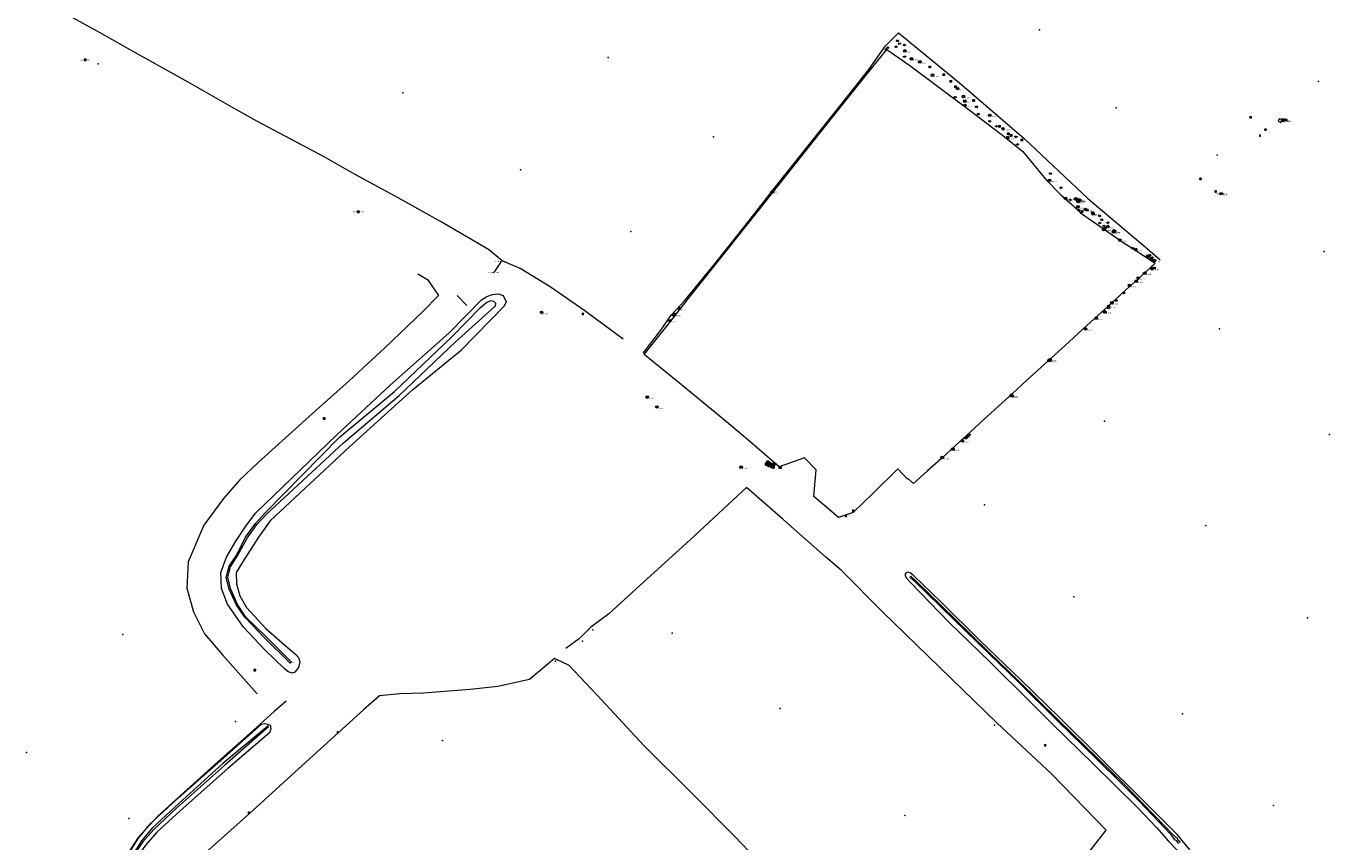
# Model space of a CAD drawing. Header units: metres. Extents: x 201324 to 204859, y 395661 to 398070.
# Tile 9 of 30: x 202336 to 202745, y 396593 to 396849. Entities that reach past the tile are written whole.
import ezdxf
from ezdxf.enums import TextEntityAlignment as Align

# ---------------------------------------------------------------- set-up
doc = ezdxf.new("R2010")
doc.units = ezdxf.units.M
for name, color, linetype, lineweight in [('B-ME-GR-BOOM-S', 90, 'Continuous', 25), ('B-ME-GR-STRUWEEL-S', 90, 'Continuous', 25), ('B-ME-GW-WATERGANG_SLOOT-G', 90, 'Continuous', 18), ('B-ME-IE-MEUBILAIR_WEGMEUBILAIR_BRIEVENBUS-S', 7, 'Continuous', 25), ('B-ME-IE-MEUBILAIR_WEGMEUBILAIR_LICHTMAST-S', 7, 'Continuous', 25), ('B-ME-IE-MEUBILAIR_WEGMEUBILAIR_PAAL-S', 7, 'Continuous', 25), ('B-ME-IE-MEUBILAIR_WEGMEUBILAIR_PARKEERMAATREGEL-S', 7, 'Continuous', 25), ('B-ME-IE-MEUBILAIR_WEGMEUBILAIR_VERKEERSBORD-S', 7, 'Continuous', 25), ('B-ME-IE-TERREINAFSCHEIDING_KUNSTMATIG_HEKWERK-G', 20, 'IE-TERREINAFSCHEIDING-KUNSTMATIG', 18), ('B-ME-IE-TERREINAFSCHEIDING_KUNSTMATIG_HEKWERK_RASTER-G', 30, 'IE-TERREINAFSCHEIDING-KUNSTMATIG', 18), ('B-ME-KL-WATER_HULPSTUK-S', 170, 'Continuous', 25), ('B-ME-OG-HOOGTEPUNT-S', 7, 'Continuous', 25), ('B-ME-RI-BOB-S', 90, 'Continuous', 25), ('B-ME-VH-VERHARDING_BETON-G', 252, 'Continuous', 18), ('B-ME-VW-HECTOMETRERING-S', 7, 'Continuous', 25), ('X-XX-AL-VERWIJZING-S', 7, 'Continuous', 25)]:
    doc.layers.add(name, color=color, linetype=linetype, lineweight=lineweight)
doc.layers.add('B-ME-IE-TERREINAFSCHEIDING_KUNSTMATIG_POORT-G', color=7, linetype='Continuous')
doc.styles.add('NLCS-ISO', font='txt', dxfattribs={"height": 1.8})
doc.styles.add('NLCS-ISO-ANNOTATIVE-T18', font='txt', dxfattribs={"height": 1.8})
doc.linetypes.add('IE-TERREINAFSCHEIDING-KUNSTMATIG', pattern='A,4,[82,NLCS.SHX,S=0.75,R=90,X=0,Y=0],4,-2', length=10)

# ---------------------------------------------------------------- blocks, each defined once
blk = doc.blocks.new('SOG-HOOGTEPUNT-SO')
for p, q in [((-0.5, 0), (0.5, 0)), ((0, 0.5), (0, -0.5))]:
    blk.add_line(p, q)
blk = doc.blocks.new('SRI-BOB-SO')
at = {"ltscale": 0.1, "style": 'NLCS-ISO'}
blk.add_attdef('B.O.B.', text='', height=1.8, dxfattribs=at).set_placement((0.1, 0), align=Align.BOTTOM_CENTER)
blk = doc.blocks.new('SVW-HECTOMETERPAAL-SO')
at = {"lineweight": 18}
blk.add_lwpolyline([(-1.4, -1), (1.4, -1, 0.414214), (1.6, -0.9), (1.6, 0.9, 0.414214), (1.4, 1), (-1.4, 1, 0.414214), (-1.6, 0.9), (-1.6, -0.9, 0.414214)], format="xyb", close=True, dxfattribs=at)
at = {"lineweight": 18, "style": 'NLCS-ISO'}
blk.add_text('hm', height=1.8, dxfattribs=at).set_placement((0, 0), align=Align.MIDDLE_CENTER)
blk = doc.blocks.new('SGR-BOOM_NUMMER-SO')
at = {"linetype": 'ByBlock', "lineweight": 18}
h = blk.add_hatch(color=0, dxfattribs=at)
h.dxf.hatch_style = 1
edge = h.paths.add_edge_path()
edge.add_arc((0, 0), 0.25, 0, 360)
at = {"color": 0, "linetype": 'ByBlock', "lineweight": 18}
for radius in [2, 0.25]:
    blk.add_circle((0, 0), radius, dxfattribs=at)
at = {"color": 0, "linetype": 'ByBlock', "lineweight": -2, "style": 'NLCS-ISO-ANNOTATIVE-T18'}
for tag, p in [('SOORT', (2.5, -2.8)), ('DIAMETER', (2.5, -5.3))]:
    blk.add_attdef(tag, p, '', height=1.8, dxfattribs=at)
blk = doc.blocks.new('B-SIE-WEG_LICHTMAST-SO')
at = {"color": 0, "linetype": 'ByBlock', "lineweight": -2}
for points in [[(-0.8, 0.4), (-1.5, 0.9)], [(-0.8, 0.3), (0.8, 0.3)], [(0, 0.9), (0, 1.8)], [(0.8, 0.4), (1.5, 0.9)], [(-0.8, -0.4), (-1.5, -0.9)], [(-0.8, -0.3), (0.8, -0.3)], [(0, -0.9), (0, -1.8)], [(0.8, -0.4), (1.5, -0.9)]]:
    blk.add_lwpolyline(points, dxfattribs=at)
blk.add_circle((0, 0), 0.875, dxfattribs=at)
at = {"color": 0, "linetype": 'ByBlock', "lineweight": -2, "style": 'NLCS-ISO-ANNOTATIVE-T18'}
blk.add_attdef('SYMBOOL', (2.5, -2.5), '', height=1.8, dxfattribs=at)
blk = doc.blocks.new('SIE-WEG_PAAL_BETON')
for radius in [0.188, 0.0938]:
    blk.add_circle((0, 0), radius)
blk = doc.blocks.new('SIE-WEG_PAAL_HOUT')
for p, q in [((-0.1875, 0.1875), (0.1875, -0.1875)), ((0.1875, 0.1875), (-0.1875, -0.1875))]:
    blk.add_line(p, q)
at = {"flags": 128}
blk.add_lwpolyline([(-0.1875, -0.1875), (0.1875, -0.1875), (0.1875, 0.1875), (-0.1875, 0.1875)], close=True, dxfattribs=at)
blk = doc.blocks.new('SAL-VERWIJZING_TEKST-SO')
at = {"color": 0, "linetype": 'ByBlock', "lineweight": -2, "style": 'NLCS-ISO-ANNOTATIVE-T18'}
blk.add_attdef('TEKST', text='', height=1.8, dxfattribs=at).set_placement((0, 0), align=Align.MIDDLE_CENTER)
blk = doc.blocks.new('SKL-WTB_HULP_KB MEETPUNT-SO')
at = {"linetype": 'ByBlock', "lineweight": 18}
h = blk.add_hatch(color=0, dxfattribs=at)
h.dxf.hatch_style = 1
h.paths.add_polyline_path([(0.6, 1), (0.3, 0.8), (0.5, 0.6)])
at = {"color": 0, "linetype": 'ByBlock', "lineweight": 18}
for points in [[(-0.4, -0.7), (0.4, 0.7)], [(0.6, 1), (0.3, 0.8)], [(0.3, 0.8), (0.5, 0.6)], [(0.6, 1), (0.5, 0.6)], [(0, -0.2), (0, -0.8)]]:
    blk.add_lwpolyline(points, dxfattribs=at)
blk.add_circle((0, 0), 0.5, dxfattribs=at)
at = {"color": 0, "linetype": 'ByBlock', "lineweight": 18, "style": 'NLCS-ISO', "flags": 1}
for tag, p in [('TYPE', (1.5, 0)), ('LABEL', (1.5, -1.5)), ('OMSCHRIJVING', (1.5, -3))]:
    blk.add_attdef(tag, p, '', height=1, dxfattribs=at)
blk = doc.blocks.new('SIE-WEG_PAAL_ALGEMEEN_TYPE_01-SO')
h = blk.add_hatch(color=256)
edge = h.paths.add_edge_path()
edge.add_arc((0, 0), 0.188, 0, 360)
at = {"ltscale": 0.5}
blk.add_circle((0, 0), 0.188, dxfattribs=at)
blk = doc.blocks.new('SIE-WEG_PARKEERMAATREGEL_SCHAMPBLOK_650X500X400')
for p, q in [((-0.13, -0.3), (-0.13, 0.3)), ((-0.1, 0.15), (-0.13, 0.3)), ((-0.1, 0.15), (-0.13, -0.3)), ((0.09, 0.15), (-0.1, 0.15)), ((0.09, 0.15), (0.13, 0.3)), ((0.09, 0.15), (0.13, -0.3)), ((0.13, -0.3), (0.13, 0.3))]:
    blk.add_line(p, q)
at = {"flags": 128}
blk.add_lwpolyline([(0.25, -0.3), (0.25, 0.3), (-0.25, 0.3), (-0.25, -0.3)], close=True, dxfattribs=at)
blk = doc.blocks.new('SIE-WEG_BRIEVENBUS-SO')
at = {"color": 0, "linetype": 'ByBlock', "lineweight": 18}
for points in [[(2, -1), (2, 1), (-2, 1), (-2, -1)], [(-0.1, 0.2), (-0.1, 0.8), (-1.8, 0.8), (-1.8, 0.2)], [(0.1, 0.2), (0.1, 0.8), (1.8, 0.8), (1.8, 0.2)]]:
    blk.add_lwpolyline(points, close=True, dxfattribs=at)
blk = doc.blocks.new('SGR-STRUWEEL-SO')
at = {"ltscale": 0.1}
h = blk.add_hatch(dxfattribs=at)
h.set_pattern_fill('GR-STRUWEEL', color=256, scale=0.1, style=0, pattern_type=2)
h.set_pattern_definition([(60, (-1.98036, -1.0405), (1e-07, 0.5), [0.14434, -0.72169]), (120, (-1.98036, -1.0405), (-0.433013, 0.25), [0.14434, -0.72169]), (180, (-1.9082, -0.9155), (-0.433013, -0.25), [0.14434, -0.72169])])
edge = h.paths.add_edge_path()
edge.add_ellipse((0, 0), major_axis=(1.98, 0), ratio=0.525412, start_angle=0, end_angle=360, ccw=False)
at = {"ltscale": 0.1, "style": 'NLCS-ISO'}
blk.add_attdef('TYPE', text='', height=0.5, dxfattribs=at).set_placement((3.5, 0), align=Align.MIDDLE_CENTER)
blk = doc.blocks.new('SIE-WEG_VERKEERSBORD-SO')
at = {"color": 0, "linetype": 'ByBlock', "lineweight": 18}
blk.add_lwpolyline([(-1.125, -1.125), (1.125, -1.125), (1.125, 1.125), (-1.125, 1.125)], close=True, dxfattribs=at)
at = {"color": 0, "linetype": 'ByBlock', "lineweight": 18, "style": 'NLCS-ISO'}
blk.add_text('vb', height=1.5, dxfattribs=at).set_placement((0, 0), align=Align.MIDDLE_CENTER)

msp = doc.modelspace()

# ---------------------------------------------------------------- linework, layer by layer
at = {"layer": 'B-ME-GW-WATERGANG_SLOOT-G'}
for points in [[(202412.3, 396693.29, 14.79), (202408.66, 396688.14, 14.9), (202403.63, 396680.32, 14.92), (202401.64, 396677.1, 14.96), (202401.77, 396673.51, 14.99), (202402.85, 396669.79, 14.95), (202404.95, 396666.14, 14.82), (202410.96, 396659.52, 15.02), (202417.66, 396653.67, 15.01), (202420.42, 396651.32, 14.86), (202421.2, 396650.42, 15.01), (202421.64, 396649.04, 15.26), (202421.19, 396647.24, 15.04), (202420.09, 396645.77, 15.13), (202419.12, 396645.49, 14.97), (202417.9, 396645.95, 14.67), (202416.78, 396646.9, 14.48), (202410.62, 396652.76, 14.34), (202403.99, 396659.91, 14.26), (202398.98, 396667.11, 14.09), (202397.04, 396672.1, 14.04), (202396.83, 396677.12, 14.01), (202398.68, 396681.94, 14.12), (202401.58, 396686.91, 14.07), (202404.74, 396691.63, 14), (202407.75, 396695.71, 14.09), (202433.28, 396720.25, 14.38), (202450, 396735.92, 14.45), (202468.42, 396752.18, 14.33), (202478.6, 396762.67, 14.55), (202480.27, 396763.72, 14.62), (202482.14, 396764.32, 14.6), (202483.98, 396764.53, 14.59), (202485.4, 396764.01, 14.53), (202486.4, 396762.07, 14.45), (202485.78, 396760.64, 14.6)], [(202419.01, 396648.89, 13.5), (202418.64, 396648.58, 13.59), (202410.51, 396656.66, 13.77), (202404.53, 396662.95, 13.64), (202401.73, 396666.85, 13.65), (202399.49, 396671.87, 13.62), (202398.55, 396675.53, 13.61), (202399.5, 396679.1, 13.52), (202401.9, 396682.67, 13.52), (202404.56, 396688.14, 13.55), (202407.7, 396692.48, 13.57), (202410.68, 396695.68, 13.57), (202434.11, 396719.52, 13.96), (202451.38, 396733.9, 13.81), (202469.29, 396751.01, 13.88), (202478.33, 396760.28, 14.12), (202480.27, 396761.9, 14.21), (202481.71, 396762.44, 14.2), (202482.44, 396762.27, 14.22), (202483.03, 396761.66, 14.23), (202482.92, 396760.68, 14.27)], [(202419.01, 396648.89, 13.5), (202410.86, 396657.11, 13.74), (202404.74, 396663.1, 13.61), (202402.07, 396667.02, 13.65), (202399.91, 396672.03, 13.64), (202399.05, 396675.61, 13.59), (202399.85, 396678.9, 13.48), (202402.24, 396682.51, 13.51), (202405.16, 396687.88, 13.56), (202408.13, 396692.16, 13.61), (202411.11, 396695.27, 13.62), (202435.4, 396717.74, 13.98), (202452.79, 396732.66, 13.76), (202470.53, 396749.52, 13.97), (202482.92, 396760.68, 14.27)], [(202412.3, 396693.29, 14.79), (202437.22, 396716.52, 14.76), (202457.04, 396734.46, 14.53), (202472.39, 396746.94, 14.64), (202485.78, 396760.64, 14.6)], [(202700.9, 396590.04, 14.15), (202696.98, 396594.78, 14.04), (202686.38, 396605.41, 14.08), (202673, 396618.66, 14.08), (202660.1, 396631.42, 14.03), (202647.76, 396643.47, 14), (202635.11, 396655.63, 14.04), (202622.71, 396667.89, 14.09), (202614.11, 396676.24, 14.09), (202613.14, 396676.99, 14.15), (202612.38, 396677.16, 14.11), (202611.88, 396676.95, 14.13), (202611.59, 396676.55, 14.25), (202611.6, 396675.99, 14.33), (202611.99, 396675.25, 14.39), (202613.1, 396674.05, 14.43), (202625.38, 396661.37, 14.43), (202638.09, 396649.03, 14.5), (202650.76, 396636.51, 14.43), (202657.77, 396629.52, 14.38), (202670.59, 396617.05, 14.46), (202684.26, 396603.56, 14.46), (202690.41, 396597.07, 14.47), (202694.23, 396592.76, 14.51), (202698.8, 396587.93, 14.41)], [(202697.42, 396592.06, 13.64), (202696.76, 396592.74, 13.67), (202696.49, 396592.96, 13.55), (202696.32, 396593.02, 13.45), (202696.19, 396593.15, 13.43), (202696.12, 396593.32, 13.68), (202696, 396593.58, 13.67), (202695.03, 396594.74, 13.62), (202692.83, 396597.01, 13.58), (202689.14, 396600.91, 13.56), (202684.93, 396605.3, 13.52), (202679.7, 396610.56, 13.52), (202671.67, 396618.46, 13.53), (202659.49, 396630.37, 13.48), (202646.97, 396642.78, 13.49), (202637.77, 396651.63, 13.56), (202626.95, 396662.21, 13.67), (202618.49, 396670.5, 13.65), (202614.57, 396674.24, 13.69), (202613.27, 396675.45, 13.74), (202613.17, 396675.66, 13.74), (202613.2, 396675.84, 13.73), (202613.34, 396675.88, 13.71), (202613.56, 396675.73, 13.7), (202614.94, 396674.43, 13.66), (202618.89, 396670.62, 13.65), (202627.26, 396662.43, 13.62), (202638.05, 396651.91, 13.51), (202647.24, 396642.95, 13.45), (202659.76, 396630.66, 13.43), (202671.95, 396618.8, 13.51), (202680.13, 396610.72, 13.47), (202689.41, 396601.27, 13.5), (202693.32, 396597.16, 13.56), (202695.38, 396595.05, 13.62), (202696.34, 396594.06, 13.59), (202696.53, 396593.94, 13.4), (202696.76, 396593.86, 13.23), (202696.92, 396593.66, 13.26), (202697, 396593.47, 13.39), (202697.02, 396593.27, 13.63), (202697.29, 396592.91, 13.62), (202697.81, 396592.28, 13.62)], [(202409.62, 396629.51, 14.39), (202410.57, 396629.7, 14.22), (202411.56, 396629.52, 13.88), (202412.29, 396629.11, 13.88), (202412.59, 396627.97, 13.82), (202412.1, 396626.78, 13.97), (202399.01, 396615.6, 14.01), (202384.07, 396602.22, 13.96), (202376.79, 396595.54, 13.85), (202373.37, 396591.6, 13.83), (202370.06, 396587.19, 13.65)], [(202409.62, 396629.51, 14.39), (202396.85, 396618.06, 14.1), (202381.74, 396604.69, 14.05), (202374.34, 396597.9, 14.06), (202370.96, 396593.65, 13.78), (202368.05, 396589.08, 13.85), (202367.98, 396587.92, 13.71), (202368.4, 396587.28, 13.66), (202369.16, 396586.92, 13.69), (202370.06, 396587.19, 13.65)], [(202411.65, 396628.85, 13.38), (202397.45, 396617.14, 13.45), (202382.53, 396603.53, 13.27), (202375.3, 396596.82, 13.19), (202371.96, 396592.87, 13.16), (202370.43, 396590.36, 12.97), (202368.89, 396588.02, 12.8)], [(202411.65, 396628.85, 13.38), (202411.85, 396628.63, 13.4), (202398.05, 396616.51, 13.44), (202382.93, 396603.11, 13.3), (202375.89, 396596.37, 13.23), (202372.44, 396592.55, 13.15), (202370.75, 396590.17, 12.97), (202369.13, 396587.9, 12.8), (202368.89, 396588.02, 12.8)]]:
    msp.add_polyline3d(points, dxfattribs=at)
at = {"layer": 'B-ME-IE-TERREINAFSCHEIDING_KUNSTMATIG_HEKWERK-G'}
for points in [[(202579.99, 396713.05, 14.89), (202572.05, 396710.27, 14.8), (202562.81, 396718.15, 14.79), (202555.52, 396724.34, 14.7), (202541.35, 396735.97, 14.66), (202529.73, 396745.55, 14.67), (202536.8, 396754.38, 14.31), (202544.66, 396764.44, 14.22), (202555.81, 396778.46, 14.24), (202565.14, 396790.22, 14.27), (202576.33, 396804.32, 14.28), (202587.52, 396818.39, 14.22), (202599.24, 396833.11, 14.18), (202605.76, 396841.19, 14.33), (202613.01, 396836.26, 14.19), (202631.64, 396822.26, 14.29), (202637.44, 396817.89, 14.13), (202642.08, 396814.33, 13.99), (202648.51, 396809.17, 13.88), (202655.73, 396800.45, 14.17), (202660.35, 396795.6, 14.21), (202663.87, 396792.6, 14.41), (202666.54, 396790, 14.6), (202680.22, 396780.45, 14.77), (202682.67, 396778.94, 14.71), (202689.97, 396774.12, 13.83)], [(202484.78, 396774.7, 14.72), (202482.56, 396771.23, 14.77)], [(202689.98, 396774.12, 13.87), (202685.39, 396769.86, 14.08), (202680.89, 396765.87, 14.36), (202676.32, 396761.66, 14.34), (202671.92, 396757.61, 14.28), (202667.44, 396753.58, 14.3), (202662.99, 396749.46, 14.33), (202658.51, 396745.42, 14.47), (202654.09, 396741.42, 14.56), (202649.66, 396737.33, 14.59), (202645.28, 396733.23, 14.64), (202640.79, 396729.21, 14.71), (202636.36, 396725.23, 14.74), (202631.99, 396721.12, 14.7), (202627.24, 396716.82, 14.49), (202622.93, 396712.83, 14.37), (202618.56, 396708.98, 14.71), (202614.16, 396705.01, 14.79), (202612.44, 396706.62, 15.18), (202612.29, 396706.49, 15.17)], [(202474.02, 396760.92, 15.33), (202470.98, 396763.99, 15.49)], [(202609.29, 396709.63, 15.1), (202601.32, 396701.77, 14.93), (202595.27, 396695.86, 14.82), (202590.62, 396694.32, 14.8), (202582.88, 396700.97, 14.78), (202583.59, 396709.35, 14.91)]]:
    msp.add_polyline3d(points, dxfattribs=at)
at = {"layer": 'B-ME-IE-TERREINAFSCHEIDING_KUNSTMATIG_HEKWERK_RASTER-G'}
for points in [[(202523.09, 396750.34, 14.59), (202517.16, 396754.76, 14.43), (202511.05, 396759.25, 14.4), (202500.15, 396766.77, 14.34), (202490.73, 396772.51, 14.41), (202485.17, 396774.88, 14.61), (202480.84, 396778.46, 14.45), (202465.8, 396787.2, 14.43), (202452.46, 396794.69, 14.44), (202438.79, 396802.14, 14.6), (202429.33, 396807.58, 14.58), (202408.14, 396818.78, 14.51), (202401.96, 396822.24, 14.44), (202386.6, 396830.97, 14.32), (202371.01, 396839.72, 14.16), (202358.75, 396846.59, 14.09), (202346.49, 396853.42, 14.13)], [(202529.39, 396745.91, 14.61), (202534.88, 396753.09, 14.35), (202538.11, 396757.88, 14.23), (202542.32, 396762.34, 14.22), (202551.81, 396773.96, 14.23), (202561.17, 396785.66, 14.27), (202572.08, 396799.64, 14.21), (202582.76, 396813.07, 14.19), (202591.85, 396824.5, 14.21), (202600.13, 396834.96, 14.17), (202605.38, 396842.39, 13.66), (202609.49, 396846.46, 13.13), (202628.63, 396830.76, 13.08), (202648.88, 396813.28, 13), (202668.89, 396794.43, 13.14), (202686.88, 396779.34, 13.29), (202691.57, 396775.18, 13.59)], [(202458.67, 396770.78, 14.26), (202461.75, 396769.08, 14.31), (202465.19, 396763.98, 14.26), (202460.25, 396758.96, 14.17), (202448.33, 396747.55, 14.12), (202437.11, 396737.29, 14.14), (202425.58, 396726.94, 14.12), (202408.61, 396711.57, 14.13), (202402.87, 396706.2, 14.06), (202397.66, 396700.32, 14.11), (202391.55, 396691.95, 14.05), (202386.58, 396680.39, 14.2), (202386.24, 396672.2, 14.19), (202388.25, 396664.71, 14.08), (202391.73, 396657.83, 14.09), (202397.43, 396651.19, 14.05), (202408.22, 396639.04, 14.17)], [(202665.77, 396584.84, 14.09), (202674.62, 396596.17, 14.11), (202657.51, 396613.9, 14.21), (202640.35, 396629.94, 14.16), (202622.31, 396647.39, 14.1), (202604.48, 396664.7, 14.12), (202591.64, 396677.69, 14.36), (202586.6, 396682.03, 14.21), (202573.19, 396693.82, 14.09), (202561.74, 396703.73, 13.99), (202544.1, 396687.29, 14.13), (202527.18, 396671.9, 14.08), (202518.57, 396664.14, 14.68), (202512.9, 396659.9, 15.05), (202509.42, 396656.35, 15.15), (202505.12, 396653.18, 15.23)], [(202573.69, 396577.9, 13.96), (202558.06, 396594.34, 13.95), (202544.7, 396607.69, 13.89), (202529.51, 396622.91, 13.94), (202516.41, 396637.03, 13.99), (202506.14, 396647.86, 14.79), (202501.58, 396650.13, 15.19), (202493.75, 396643.51, 14.76), (202483.74, 396641.34, 14.62), (202475.09, 396640.4, 14.24), (202460.43, 396639.17, 14.22), (202452.97, 396638.97, 14.36), (202446.6, 396638.38, 14.3), (202441.61, 396633.98, 14.07), (202423.56, 396617.59, 13.83), (202405.85, 396601.4, 13.46), (202392.19, 396589.16, 13.65)], [(202417.38, 396636.73, 15.35), (202413.62, 396633.46, 15.01), (202405.98, 396626.56, 14.37), (202395.91, 396617.7, 14.15), (202382.96, 396605.88, 14.1), (202377.02, 396600.49, 14.07), (202370.92, 396593.85, 13.88), (202367.47, 396588.6, 13.98), (202387.04, 396556.91, 13.33), (202598.54, 396369.89, 14.35)]]:
    msp.add_polyline3d(points, dxfattribs=at)
at = {"layer": 'B-ME-IE-TERREINAFSCHEIDING_KUNSTMATIG_POORT-G'}
for points in [[(202583.59, 396709.35, 14.91), (202579.99, 396713.05, 14.89)], [(202612.33, 396706.41, 15.15), (202609.29, 396709.63, 15.1)]]:
    msp.add_polyline3d(points, dxfattribs=at)
at = {"layer": 'B-ME-VH-VERHARDING_BETON-G'}
msp.add_polyline3d([(202728.54, 396818.73, 13.54), (202729.45, 396818.33, 13.56), (202729.84, 396819.18, 13.58), (202728.92, 396819.47, 13.56)], close=True, dxfattribs=at)

# ---------------------------------------------------------------- block references
at = {"layer": 'B-ME-GR-BOOM-S', "xscale": 0.2, "yscale": 0.2, "zscale": 0.2}
for p, values in [((202611.46, 396840.79, 13.22), {'SOORT': 'd=0.10'}), ((202613.56, 396838.33, 13.49), {'SOORT': 'd=0.70'}), ((202616.17, 396837.36, 13.22), {'SOORT': 'd=0.10'}), ((202620.11, 396833.18, 13.32), {'SOORT': 'd=0.60'}), ((202628.05, 396828.93, 13.28), {'SOORT': 'd=0.10'}), ((202629.84, 396826.49, 13.29), {'SOORT': 'd=0.10'}), ((202630.3, 396825.01, 13.34), {'SOORT': 'd=0.15'}), ((202630.32, 396823.71, 14.35), {'SOORT': 'd=0.20'}), ((202638.1, 396820.56, 13.46), {'SOORT': 'd=0.65'}), ((202730, 396818.92, 13.64), {'SOORT': 'd=0.10'}), ((202730.01, 396819.16, 13.54), {'SOORT': 'd=0.15'}), ((202730.49, 396819.1, 13.47), {'SOORT': 'd=0.55'}), ((202730.88, 396819.12, 13.46), {'SOORT': 'd=0.10'}), ((202642.27, 396816.36, 13.62), {'SOORT': 'd=0.075'}), ((202643.73, 396813.63, 13.82), {'SOORT': 'd=0.10'}), ((202656.84, 396800.17, 14.02), {'SOORT': 'd=0.075'}), ((202569.87, 396796.58, 14.29), {'SOORT': 'd=0.15'}), ((202661.88, 396794.53, 14.01), {'SOORT': 'd=0.30'}), ((202664.99, 396794.34, 13.68), {'SOORT': 'd=0.10'}), ((202665.05, 396794.39, 13.64), {'SOORT': 'd=0.05'}), ((202665.58, 396794.07, 13.58), {'SOORT': 'd=0.10'}), ((202665.59, 396794.13, 13.6), {'SOORT': 'd=0.15'}), ((202665.82, 396793.53, 13.78), {'SOORT': 'd=0.15'}), ((202666.16, 396793.95, 13.57), {'SOORT': 'd=0.10'}), ((202666.24, 396793.99, 13.45), {'SOORT': 'd=0.05'}), ((202710.7, 396795.98, 13.7), {'SOORT': 'd=0.35'}), ((202665.74, 396791.84, 14.32), {'SOORT': 'd=0.10'}), ((202668.1, 396791.08, 13.82), {'SOORT': 'd=0.55'}), ((202668.62, 396790.85, 13.84), {'SOORT': 'd=0.65'}), ((202670.46, 396789.85, 13.6), {'SOORT': 'd=0.10'}), ((202670.54, 396789.59, 13.67), {'SOORT': 'd=0.10'}), ((202673.83, 396784.76, 14.87), {'SOORT': 'd=0.075'}), ((202674.18, 396785.08, 14.7), {'SOORT': 'd=0.075'}), ((202675.15, 396785.65, 14.4), {'SOORT': 'd=0.15'}), ((202676.93, 396783.95, 14.5), {'SOORT': 'd=0.15'}), ((202677.02, 396784.29, 14.29), {'SOORT': 'd=0.15'}), ((202677.22, 396784.2, 14.35), {'SOORT': 'd=0.10'}), ((202678.97, 396781.41, 14.92), {'SOORT': 'd=0.10'}), ((202683.87, 396778.48, 14.48), {'SOORT': 'd=0.40'}), ((202687.65, 396776.35, 14.07), {'SOORT': 'd=0.15'}), ((202687.66, 396776.37, 14.03), {'SOORT': 'd=0.15'}), ((202687.8, 396776.32, 14.01), {'SOORT': 'd=0.15'}), ((202688.61, 396775.4, 14.04), {'SOORT': 'd=0.05'}), ((202688.8, 396775.37, 14.02), {'SOORT': 'd=0.10'}), ((202688.96, 396772.58, 13.82), {'SOORT': 'd=0.30'}), ((202688.99, 396772.42, 13.75), {'SOORT': 'd=0.30'}), ((202689.66, 396774.99, 13.92), {'SOORT': 'd=0.10'}), ((202684.09, 396768.54, 14.06), {'SOORT': 'd=0.20'}), ((202684.69, 396769.49, 14.12), {'SOORT': 'd=0.10'}), ((202686.61, 396771.01, 14.12), {'SOORT': 'd=0.20'}), ((202686.82, 396771.09, 14.02), {'SOORT': 'd=0.20'}), ((202681.97, 396767.18, 14.34), {'SOORT': 'd=0.10'}), ((202675.39, 396760.63, 14.19), {'SOORT': 'd=0.10'}), ((202676.38, 396761.74, 14.33), {'SOORT': 'd=0.15'}), ((202497.49, 396758.71, 14.61), {'SOORT': 'd=0.40'}), ((202537.76, 396756.12, 14.31), {'SOORT': 'd=0.15'}), ((202538.9, 396757.93, 14.31), {'SOORT': 'd=0.15'}), ((202539.2, 396758.13, 14.3), {'SOORT': 'd=0.15'}), ((202540.7, 396759.95, 14.26), {'SOORT': 'd=0.10'}), ((202671.53, 396756.91, 14.06), {'SOORT': 'd=0.10'}), ((202674.12, 396758.91, 14.2), {'SOORT': 'd=0.10'}), ((202674.24, 396758.87, 13.99), {'SOORT': 'd=0.10'}), ((202668.18, 396753.49, 14.12), {'SOORT': 'd=0.10'}), ((202656.99, 396743.88, 14.46), {'SOORT': 'd=0.15'}), ((202657.05, 396743.8, 14.38), {'SOORT': 'd=0.15'}), ((202656.73, 396743.61, 14.46), {'SOORT': 'd=0.10'}), ((202530.6, 396732.14, 15.01), {'SOORT': 'd=0.70'}), ((202644.85, 396732.71, 14.9), {'SOORT': 'd=0.075'}), ((202645, 396732.48, 14.54), {'SOORT': 'd=0.10'}), ((202645.05, 396732.53, 14.54), {'SOORT': 'd=0.10'}), ((202533.68, 396729.02, 14.8), {'SOORT': 'd=0.45'}), ((202626.51, 396715.8, 14.48), {'SOORT': 'd=0.35'}), ((202629.5, 396718.42, 14.65), {'SOORT': 'd=0.10'}), ((202623.2, 396713.19, 14.63), {'SOORT': 'd=0.35'}), ((202560.09, 396710.13, 14.94), {'SOORT': 'd=0.60'})]:
    msp.add_blockref('SGR-BOOM_NUMMER-SO', p, dxfattribs=at).add_auto_attribs(values)
at = {"layer": 'B-ME-GR-STRUWEEL-S', "xscale": 0.2, "yscale": 0.2, "zscale": 0.2}
for p in [(202609.12, 396843.95, 13.3), (202609.77, 396843.07, 13.26), (202611.33, 396842.62, 12.98), (202606.13, 396841.79, 14.37), (202608.74, 396842.09, 13.37), (202611.38, 396838.98, 13.64), (202619.3, 396835.75, 13.27), (202623.67, 396833.34, 13.21), (202625.86, 396831.25, 13.2), (202627.22, 396826.25, 14.33), (202627.39, 396829.55, 13.29), (202633.04, 396825.23, 13.29), (202633.97, 396823.23, 13.45), (202634.58, 396820.98, 14.3), (202638.08, 396818.71, 14.02), (202640.2, 396817.14, 14.13), (202641.2, 396817.12, 13.66), (202643.92, 396814.81, 13.64), (202644.8, 396814.26, 13.48), (202646.3, 396813.85, 13.24), (202646.82, 396811.43, 13.81), (202648.17, 396812.84, 13.16), (202657.17, 396802.3, 13.15), (202660.46, 396797.85, 13.74), (202663.39, 396794.01, 14.09), (202665.97, 396790.81, 14.5), (202667.05, 396790.39, 14.46), (202672.57, 396789.01, 13.4), (202672.58, 396786.78, 13.76), (202673.27, 396787.82, 13.66), (202673.9, 396785.84, 14.6), (202675.22, 396786.88, 13.55), (202682.97, 396778.84, 14.62), (202688.38, 396776.66, 13.79), (202688.98, 396775.94, 13.91), (202689.78, 396772.59, 13.67), (202680.13, 396764.82, 14.2), (202677.75, 396762.43, 14.09), (202675.35, 396760.08, 13.99), (202631.25, 396719.74, 14.46), (202631.72, 396720.26, 14.49), (202630.62, 396719.26, 14.48)]:
    msp.add_blockref('SGR-STRUWEEL-SO', p, dxfattribs=at)
at = {"layer": 'B-ME-IE-MEUBILAIR_WEGMEUBILAIR_BRIEVENBUS-S', "xscale": 0.2, "yscale": 0.2, "zscale": 0.2}
msp.add_blockref('SIE-WEG_BRIEVENBUS-SO', (202572.36, 396710.07, 14.77), dxfattribs=at)
at = {"layer": 'B-ME-IE-MEUBILAIR_WEGMEUBILAIR_LICHTMAST-S', "xscale": 0.2, "yscale": 0.2, "zscale": 0.2}
for p in [(202510.41, 396758.25, 14.66), (202655.5, 396622.86, 14.71)]:
    msp.add_blockref('B-SIE-WEG_LICHTMAST-SO', p, dxfattribs=at)
at = {"layer": 'B-ME-IE-MEUBILAIR_WEGMEUBILAIR_PAAL-S'}
for name, p in [('SIE-WEG_PAAL_HOUT', (202605.61, 396841.24, 14.34)), ('SIE-WEG_PAAL_HOUT', (202719.93, 396819.93, 13.32)), ('SIE-WEG_PAAL_HOUT', (202724.63, 396816.09, 13.29)), ('SIE-WEG_PAAL_HOUT', (202704.24, 396800.65, 13.21)), ('SIE-WEG_PAAL_HOUT', (202708.99, 396796.67, 13.34)), ('SIE-WEG_PAAL_BETON', (202433.57, 396626.91, 13.88)), ('SIE-WEG_PAAL_BETON', (202405.67, 396601.68, 13.52))]:
    msp.add_blockref(name, p, dxfattribs=at)
at = {"layer": 'B-ME-IE-MEUBILAIR_WEGMEUBILAIR_PAAL-S', "xscale": 0.2, "yscale": 0.2, "zscale": 0.2}
msp.add_blockref('SIE-WEG_PAAL_ALGEMEEN_TYPE_01-SO', (202722.88, 396814.41, 13.16), dxfattribs=at)
at = {"layer": 'B-ME-IE-MEUBILAIR_WEGMEUBILAIR_PARKEERMAATREGEL-S'}
for p in [(202568.43, 396711.73, 14.91), (202568.91, 396711.38, 14.99), (202568.04, 396711.1, 14.91), (202568.78, 396710.64, 14.96), (202569.68, 396711.04, 14.94), (202569.68, 396710.3, 14.94), (202570.26, 396710.16, 14.79), (202570.39, 396711, 14.89)]:
    msp.add_blockref('SIE-WEG_PARKEERMAATREGEL_SCHAMPBLOK_650X500X400', p, dxfattribs=at)
at = {"layer": 'B-ME-IE-MEUBILAIR_WEGMEUBILAIR_VERKEERSBORD-S', "xscale": 0.2, "yscale": 0.2, "zscale": 0.2}
for p in [(202592.98, 396694.87, 14.69), (202595.25, 396696.43, 14.83)]:
    msp.add_blockref('SIE-WEG_VERKEERSBORD-SO', p, dxfattribs=at)
at = {"layer": 'B-ME-KL-WATER_HULPSTUK-S', "xscale": 0.2, "yscale": 0.2, "zscale": 0.2}
msp.add_blockref('SKL-WTB_HULP_KB MEETPUNT-SO', (202722.88, 396814.02, 12.97), dxfattribs=at)
at = {"layer": 'B-ME-OG-HOOGTEPUNT-S', "xscale": 0.2, "yscale": 0.2, "zscale": 0.2}
for p in [(202653.68, 396847.41, 12.93), (202518.43, 396838.72, 14.09), (202518.43, 396838.72, 14.09), (202358.38, 396836.73, 15.48), (202741.29, 396831.2, 13.16), (202453.93, 396827.6, 14), (202677.8, 396822.97, 13.09), (202551.4, 396813.85, 14.08), (202709.47, 396808.12, 13.23), (202490.84, 396803.51, 14.14), (202525.47, 396784.06, 14.14), (202743.02, 396777.84, 13.01), (202710.15, 396753.54, 13.81), (202674.11, 396724.55, 14.23), (202744.72, 396720.44, 13.77), (202636.49, 396698.27, 14.23), (202705.88, 396691.87, 14.23), (202664.51, 396669.47, 14.18), (202737.82, 396662.84, 14.16), (202513.59, 396659.03, 14.68), (202366.12, 396657.58, 13.73), (202510.32, 396655.5, 14.68), (202538.47, 396657.99, 14.06), (202501.84, 396649.2, 14.85), (202572.38, 396634.42, 13.99), (202401.51, 396630.29, 13.93), (202698.56, 396632.68, 14.23), (202639.62, 396629.18, 14), (202466.36, 396624.32, 13.95), (202335.86, 396620.59, 13.65), (202727.17, 396603.97, 14.19), (202367.99, 396599.87, 13.75), (202611.51, 396600.77, 13.99)]:
    msp.add_blockref('SOG-HOOGTEPUNT-SO', p, dxfattribs=at)
at = {"layer": 'B-ME-RI-BOB-S', "xscale": 0.2, "yscale": 0.2, "zscale": 0.2}
for p in [(202419.1, 396648.55, 13.43), (202411.83, 396628.78, 13.29), (202696.01, 396592.9, 13.49)]:
    msp.add_blockref('SRI-BOB-SO', p, dxfattribs=at).add_auto_attribs({'B.O.B.': 'Lozing'})
at = {"layer": 'B-ME-VW-HECTOMETRERING-S', "xscale": 0.2, "yscale": 0.2, "zscale": 0.2}
for p in [(202354.31, 396837.97, 15.41), (202440, 396790.32, 15.37), (202429.28, 396725.44, 15.24), (202407.53, 396646.43, 15.3)]:
    msp.add_blockref('SVW-HECTOMETERPAAL-SO', p, dxfattribs=at)
at = {"layer": 'X-XX-AL-VERWIJZING-S', "xscale": 0.2, "yscale": 0.2, "zscale": 0.2}
for p, values in [((202354.31, 396837.97, 15.41), {'TEKST': 'WATERSCHAP'}), ((202730, 396818.92, 13.64), {'TEKST': 'STAM'}), ((202730.88, 396819.12, 13.46), {'TEKST': 'STAM'}), ((202569.87, 396796.58, 14.29), {'TEKST': '3 STAMMEN'}), ((202710.7, 396795.98, 13.7), {'TEKST': 'ALLEEN STAM'}), ((202440, 396790.32, 15.37), {'TEKST': 'WATERSCHAP'}), ((202484.78, 396774.7, 14.72), {'TEKST': 'IJZEREN POORT'}), ((202482.56, 396771.23, 14.77), {'TEKST': 'IJZEREN POORT'}), ((202592.98, 396694.87, 14.69), {'TEKST': 'REFLECTORPAAL'})]:
    msp.add_blockref('SAL-VERWIJZING_TEKST-SO', p, dxfattribs=at).add_auto_attribs(values)

doc.saveas('drawing.dxf')
